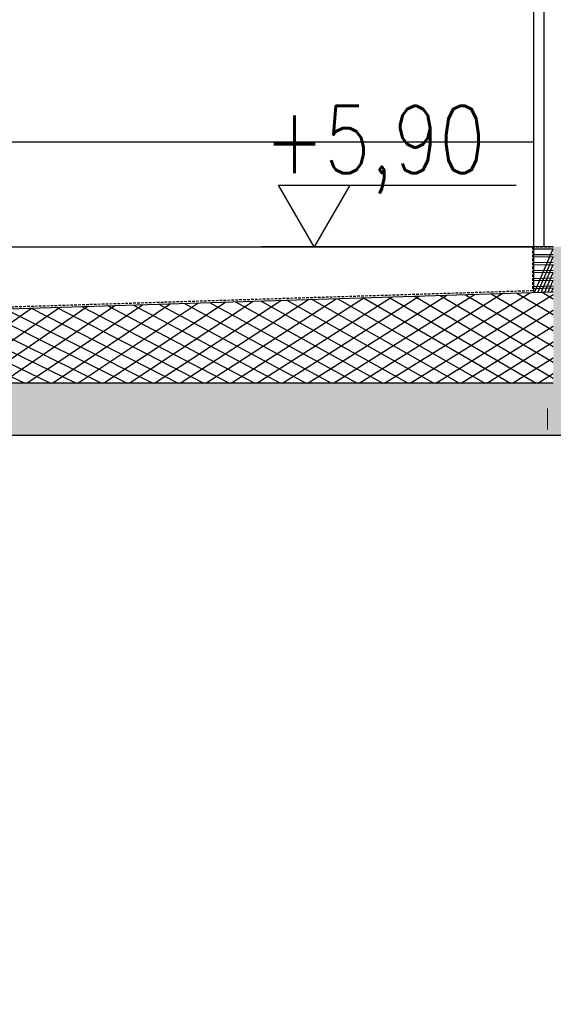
# Model space of a CAD drawing. Header units: centimetres. Extents: x 657501712 to 657529232, y 555122765 to 555182979.
# Tile 39 of 78: x 657504923 to 657505177, y 555124026 to 555124495. Entities that reach past the tile are written whole.
import ezdxf

# ---------------------------------------------------------------- set-up
doc = ezdxf.new("R2010")
doc.units = ezdxf.units.CM
doc.header["$LTSCALE"] = 0.1
doc.linetypes.add('ZKZOK_PW_06_00_300$0$DASHED', pattern=[0.75, 0.5, -0.25])
doc.linetypes.add('ZKZOK_PW_06_00_300$0$HIDDEN', pattern=[0.375, 0.25, -0.125])
for name, color, linetype in [('xrefs', 7, 'Continuous'), ('ZKZOK_PW_06_00_300$0$A_GB_100H', 9, 'Continuous'), ('ZKZOK_PW_06_00_300$0$A_GB_101T', 1, 'Continuous'), ('ZKZOK_PW_06_00_300$0$A_GB_262L', 4, 'ZKZOK_PW_06_00_300$0$DASHED'), ('ZKZOK_PW_06_00_300$0$A_GB_300L', 1, 'Continuous'), ('ZKZOK_PW_06_00_300$0$S_GB_101T', 1, 'Continuous'), ('ZKZOK_PW_06_00_300$0$S_GB_303L', 3, 'Continuous'), ('ZKZOK_PW_06_00_300$0$S_GB_309H', 9, 'Continuous'), ('ZKZOK_PW_06_00_300$0$S_GB_309L', 9, 'Continuous'), ('ZKZOK_PW_06_00_300$0$S_GB_401L', 1, 'Continuous'), ('ZKZOK_PW_06_00_300$0$S_GB_402L', 2, 'Continuous')]:
    doc.layers.add(name, color=color, linetype=linetype)
doc.layers.add('ZKZOK_PW_06_00_300$0$S-BEAM', color=3, linetype='Continuous', lineweight=9)
doc.styles.add('ZKZOK_PW_06_00_300$0$ROMANS', font='romans.shx', dxfattribs={"width": 0.8})
doc.linetypes.add('ZKZOK_PW_06_00_300$0$BATTING', pattern='A,0.00254,-2.54,[134,ltypeshp.shx,S=2.54,R=0,X=-2.54,Y=0],-5.08,[134,ltypeshp.shx,S=2.54,R=180,X=2.54,Y=0],-2.54', length=10.16254)

# ---------------------------------------------------------------- blocks, each defined once
blk = doc.blocks.new('wer')
at = {"layer": 'ZKZOK_PW_06_00_300$0$S_GB_309H'}
h = blk.add_hatch(dxfattribs=at)
h.set_pattern_fill('ANSI33', color=251, scale=20, angle=360, style=0)
h.set_pattern_definition([(44.99999999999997, (-606824.3806915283, -65723.45135498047), (-89.80256121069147, 89.80256121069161), []), (44.99999999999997, (-606734.5780916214, -65723.45135498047), (-89.80256121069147, 89.80256121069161), [63.5, -31.75])])
h.paths.add_polyline_path([(-48633.32567882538, 5000.000001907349), (-48633.32567882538, 5250.000001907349), (-50550.02553367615, 5250.000001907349), (-50550.02553367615, -346.9952535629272), (-50250.02553367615, -346.9950771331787), (-50250.02553272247, 5000.000001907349)])
h.paths.add_polyline_path([(-43614.0577545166, 5123.240466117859), (-43614.0577545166, 5250.000000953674), (-48623.14284229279, 5250.000001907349), (-48626.4540271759, 5000.000001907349), (-25250.02553367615, 5000.000001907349), (-25250.02553367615, 5900.000001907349), (-25550.02553367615, 5900.000000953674), (-25550.02553367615, 5250.000001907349), (-43295.50103855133, 5250.000000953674), (-43295.501039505, 5123.240466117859)])
h.paths.add_polyline_path([(-50550.02553367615, -1099.990693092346), (-50251.09885025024, -1099.990693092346), (-50250.02553367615, -1099.999998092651), (-50250.02553367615, -324.9999980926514), (-50550.02553367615, -370.3764896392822)])
h.paths.add_polyline_path([(-47520.00140953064, -1123.668215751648), (-47520.00140953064, -1423.59672832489), (-27180.91029548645, -1599.312512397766), (-27180.9102973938, -1299.999998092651)])
h = blk.add_hatch(dxfattribs=at)
h.set_pattern_fill('NET3', color=251, scale=35, angle=8.079835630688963)
h.set_pattern_definition([(360, (-16312.64784622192, 37584.72996616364), (3.730349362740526e-14, 111.125), []), (59.99999999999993, (-16312.64784622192, 37584.72996616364), (-96.2370729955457, 55.56250000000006), []), (120, (-16312.64784622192, 37584.72996616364), (-96.23707299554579, -55.56249999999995), [])])
h.paths.add_polyline_path([(-25550.0255355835, 5900.000000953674), (-25645.02553653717, 5900.000000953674), (-25645.02553653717, 5681.866464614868), (-25550.02553367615, 5684.830985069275)])
h = blk.add_hatch(dxfattribs=at)
h.set_pattern_fill('NET3', color=251, scale=35, angle=-2.067360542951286e-14)
h.set_pattern_definition([(360, (-606824.3806991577, -35883.3379535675), (3.730349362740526e-14, 111.125), []), (59.99999999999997, (-606824.3806991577, -35883.3379535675), (-96.2370729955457, 55.56250000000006), []), (120, (-606824.3806991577, -35883.3379535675), (-96.23707299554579, -55.56249999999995), [])])
h.paths.add_polyline_path([(-25550.02554130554, 5684.830985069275), (-25550.02554130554, 5250.000001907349), (-34675.02554130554, 5250.000001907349), (-34675.02554130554, 5400.080983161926)])
at = {"layer": 'ZKZOK_PW_06_00_300$0$A_GB_100H', "color": 251, "linetype": 'ZKZOK_PW_06_00_300$0$BATTING', "ltscale": 5}
blk.add_line((-25595.0255355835, 8758.606378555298), (-25595.0255317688, 5905.000001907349), dxfattribs=at)
at = {"layer": 'ZKZOK_PW_06_00_300$0$A_GB_101T', "color": 251}
for p, q in [((-26690.34353256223, 5900.000001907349), (-26860.29289976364, 6194.360919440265)), ((-26860.29289976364, 6194.360919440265), (-25727.41416084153, 6194.360919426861)), ((-26520.39416535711, 6194.360919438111), (-26690.34353256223, 5900.000001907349))]:
    blk.add_line(p, q, dxfattribs=at)
at = {"layer": 'ZKZOK_PW_06_00_300$0$A_GB_262L', "color": 251, "linetype": 'ZKZOK_PW_06_00_300$0$HIDDEN', "ltscale": 500}
for p, q in [((-25650.02553653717, 5900.000000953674), (-25650.02553653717, 5691.714936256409)), ((-25650.02553653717, 5900.000000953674), (-25550.0255355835, 5900.000000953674)), ((-34675.02554225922, 5410.085483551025), (-25650.0255355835, 5691.71493434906))]:
    blk.add_line(p, q, dxfattribs=at)
at = {"layer": 'ZKZOK_PW_06_00_300$0$A_GB_300L', "color": 251}
blk.add_line((-43700.0255317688, 6400.000282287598), (-25645.0255355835, 6400.000283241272), dxfattribs=at)
at = {"layer": 'ZKZOK_PW_06_00_300$0$S-BEAM', "color": 251}
for p, q in [((-25577.74939250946, 5130.000288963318), (-25577.74939346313, 5120.000288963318)), ((-25577.74939346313, 5120.000288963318), (-25577.74939346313, 5040.000288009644)), ((-25577.74939346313, 5040.000288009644), (-25577.74939346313, 5030.000288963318))]:
    blk.add_line(p, q, dxfattribs=at)
at = {"layer": 'ZKZOK_PW_06_00_300$0$S_GB_101T', "color": 251}
blk.add_line((-25550.0255355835, 5900.000000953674), (-26940.92188262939, 5900.000001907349), dxfattribs=at)
at = {"layer": 'ZKZOK_PW_06_00_300$0$S_GB_303L', "color": 251, "linetype": 'Continuous'}
for p, q in [((-25550.02553367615, 5250.000001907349), (-43750.0255355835, 5250.000001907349)), ((-25550.02553367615, 5250.000001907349), (-43750.02553367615, 5250.000001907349)), ((-25250.0255355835, 5000.000001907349), (-50250.02553367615, 5000.000001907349)), ((-25250.0255355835, 5000.000001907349), (-50250.02553272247, 5000.000001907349))]:
    blk.add_line(p, q, dxfattribs=at)
at = {"layer": 'ZKZOK_PW_06_00_300$0$S_GB_309L', "color": 251, "ltscale": 100}
for p, q in [((-25645.02553367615, 8872.751023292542), (-25645.02553653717, 5681.866463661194)), ((-34675.02554225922, 5400.080983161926), (-25550.02554225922, 5684.830985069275))]:
    blk.add_line(p, q, dxfattribs=at)
at = {"layer": 'ZKZOK_PW_06_00_300$0$S_GB_401L', "color": 251}
blk.add_line((-25645.0255355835, 8758.606378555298), (-25645.0255355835, 5900.000001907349), dxfattribs=at)
at = {"layer": 'ZKZOK_PW_06_00_300$0$S_GB_402L', "color": 251}
blk.add_line((-43695.02553367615, 5900.000001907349), (-25650.0255355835, 5899.999974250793), dxfattribs=at)
at = {"layer": 'ZKZOK_PW_06_00_300$0$A_GB_101T', "color": 251, "style": 'ZKZOK_PW_06_00_300$0$ROMANS', "width": 0.8000000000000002}
blk.add_text('+5,90', height=319.9999999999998, dxfattribs=at).set_placement((-26927.07528972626, 6251.568271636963, -1.651726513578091e-05))

msp = doc.modelspace()

# ---------------------------------------------------------------- block references
at = {"layer": 'xrefs', "xscale": 0.1, "yscale": 0.1, "zscale": 0.1}
msp.add_blockref('wer', (657507732.19427, 555123796.7207938), dxfattribs=at)

doc.saveas('drawing.dxf')
